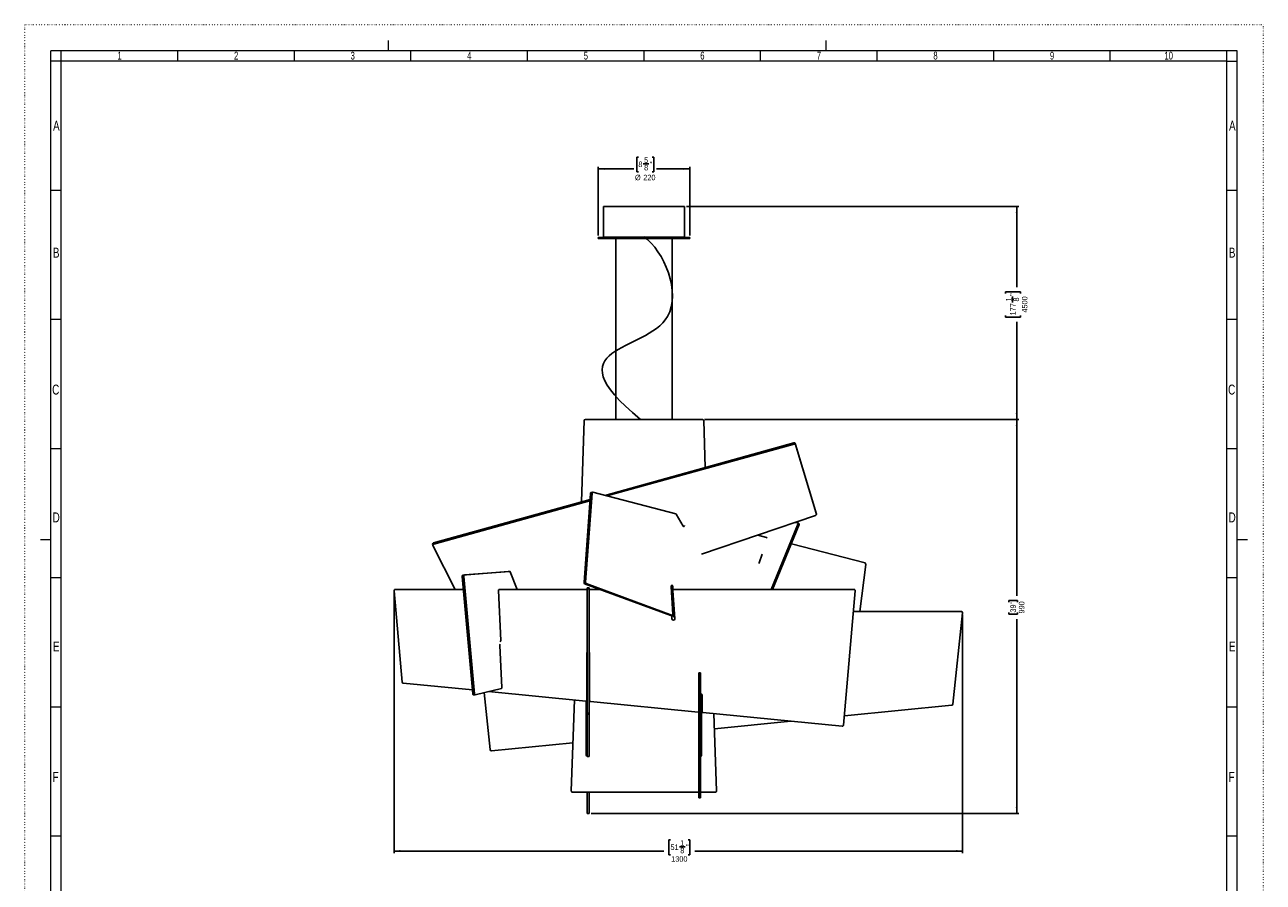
# Model space of a CAD drawing. Header units: millimetres. Extents: x 0 to 594, y 0 to 841.
# Tile 2 of 2: x 0 to 594, y 429 to 841. Entities that reach past the tile are written whole.
import ezdxf

# ---------------------------------------------------------------- set-up
doc = ezdxf.new("R2010")
doc.units = ezdxf.units.MM
doc.linetypes.add('SLD-Punti', pattern=[0.635, 0, -0.635])
doc.linetypes.add('SLD-Solido', pattern=[0])
doc.layers.add('FORMAT', color=7, linetype='SLD-Solido')
doc.styles.add('SLDTEXTSTYLE2', font='ARIALN.TTF', dxfattribs={"width": 0.87})
doc.styles.add('SLDTEXTSTYLE4', font='GOTHIC.TTF', dxfattribs={"width": 0.913})
doc.dimstyles.new('SLDDIMSTYLE0', dxfattribs={"dimtxt": 2.645833, "dimasz": 3, "dimexe": 0, "dimexo": 0.0625, "dimgap": 0.661458, "dimtad": 0, "dimdec": 1, "dimlfac": 5, "dimrnd": 1e-09, "dimzin": 12, "dimdsep": 46, "dimtxsty": 'SLDTEXTSTYLE4', "dimsah": 1, "dimcen": 0.09, "dimadec": 0, "dimazin": 3, "dimtfac": 1, "dimtdec": 0, "dimtofl": 0, "dimtmove": 0, "dimatfit": 3, "dimfxl": 1, "dimfrac": 2, "dimtolj": 1, "dimtzin": 12, "dimarcsym": 0})

# ---------------------------------------------------------------- blocks, each defined once
blk = doc.blocks.new('_D')
at = {"layer": 'FORMAT', "color": 7}
for p, q in [((326.3, 651.55), (477.18, 651.55)), ((476.18, 651.55), (476.18, 566.95)), ((472.31, 563.83), (472.31, 564.63)), ((472.31, 564.63), (476.51, 564.63)), ((476.51, 564.63), (476.51, 563.83)), ((472.31, 558.83), (472.31, 558.02)), ((472.31, 558.02), (476.51, 558.02)), ((476.18, 462.39), (476.18, 555.7)), ((476.51, 558.02), (476.51, 558.83)), ((271.91, 462.39), (477.18, 462.39))]:
    blk.add_line(p, q, dxfattribs=at)
for points in [[(476.18, 651.55), (475.68, 648.55), (476.68, 648.55)], [(476.18, 462.39), (476.68, 465.39), (475.68, 465.39)]]:
    blk.add_solid(points, dxfattribs=at)
at = {"layer": 'FORMAT', "color": 7, "char_height": 2.646, "attachment_point": 1, "rotation": 90, "style": 'SLDTEXTSTYLE4'}
for s, insert in [('39"', (473.13, 558.83)), ('990', (477.2, 558.39))]:
    blk.add_mtext(s, dxfattribs=dict(at, insert=insert))
blk = doc.blocks.new('_D_1')
at = {"layer": 'FORMAT', "color": 7}
for p, q in [((317.62, 753.83), (477.18, 753.83)), ((476.18, 753.83), (476.18, 715.09)), ((470.84, 711.97), (470.84, 712.78)), ((470.84, 712.78), (477.98, 712.78)), ((474.14, 707.76), (474.14, 710.49)), ((477.98, 712.78), (477.98, 711.97)), ((470.84, 701.5), (470.84, 700.7)), ((470.84, 700.7), (477.98, 700.7)), ((476.18, 651.55), (476.18, 698.38)), ((477.98, 700.7), (477.98, 701.5)), ((326.3, 651.55), (477.18, 651.55))]:
    blk.add_line(p, q, dxfattribs=at)
for points in [[(476.18, 753.83), (475.68, 750.83), (476.68, 750.83)], [(476.18, 651.55), (476.68, 654.55), (475.68, 654.55)]]:
    blk.add_solid(points, dxfattribs=at)
at = {"layer": 'FORMAT', "color": 7, "attachment_point": 1, "rotation": 90, "style": 'SLDTEXTSTYLE4'}
for s, insert, char_height in [('1', (470.99, 708.15), 2.65), ('"', (472.99, 710.88), 2.65), ('8', (474.6, 708.15), 2.65), ('4500', (478.66, 702.83), 2.646), ('177', (472.99, 701.5), 2.646)]:
    blk.add_mtext(s, dxfattribs=dict(at, insert=insert, char_height=char_height))
blk = doc.blocks.new('_D_2')
at = {"layer": 'FORMAT'}
for p, q in [((177.26, 568.38), (177.26, 443.38)), ((450.18, 557.73), (450.18, 443.38)), ((309.96, 449.71), (309.16, 449.71)), ((309.16, 449.71), (309.16, 442.58)), ((314.26, 446.42), (317, 446.42)), ((318.48, 449.71), (319.28, 449.71)), ((319.28, 449.71), (319.28, 442.58)), ((177.26, 444.38), (306.84, 444.38)), ((309.16, 442.58), (309.96, 442.58)), ((319.28, 442.58), (318.48, 442.58)), ((450.18, 444.38), (321.6, 444.38))]:
    blk.add_line(p, q, dxfattribs=at)
for points in [[(177.26, 444.38), (180.26, 443.88), (180.26, 444.88)], [(450.18, 444.38), (447.18, 444.88), (447.18, 443.88)]]:
    blk.add_solid(points, dxfattribs=at)
at = {"layer": 'FORMAT', "attachment_point": 1, "style": 'SLDTEXTSTYLE4'}
for s, insert, char_height in [('51', (309.96, 447.56), 2.646), ('8', (314.65, 445.96), 2.65), ('1', (314.65, 449.56), 2.65), ('"', (317.39, 447.56), 2.65), ('1300', (310.31, 441.89), 2.646)]:
    blk.add_mtext(s, dxfattribs=dict(at, insert=insert, char_height=char_height))
blk = doc.blocks.new('_D_3')
at = {"layer": 'FORMAT'}
for p, q in [((294.56, 777.5), (293.76, 777.5)), ((293.76, 777.5), (293.76, 770.37)), ((296.91, 774.21), (299.64, 774.21)), ((301.12, 777.5), (301.93, 777.5)), ((301.93, 777.5), (301.93, 770.37)), ((275.22, 739.83), (275.22, 772.83)), ((275.22, 771.83), (292.37, 771.83)), ((293.76, 770.37), (294.56, 770.37)), ((301.93, 770.37), (301.12, 770.37)), ((319.22, 771.83), (303.31, 771.83)), ((319.22, 739.83), (319.22, 772.83))]:
    blk.add_line(p, q, dxfattribs=at)
for points in [[(275.22, 771.83), (278.22, 771.33), (278.22, 772.33)], [(319.22, 771.83), (316.22, 772.33), (316.22, 771.33)]]:
    blk.add_solid(points, dxfattribs=at)
at = {"layer": 'FORMAT', "attachment_point": 1, "rotation": 0, "style": 'SLDTEXTSTYLE4'}
for s, insert, char_height in [('8', (294.56, 775.35), 2.65), ('5', (297.3, 777.35), 2.65), ('8', (297.3, 773.75), 2.65), ('"', (300.03, 775.35), 2.65), ('%%c', (292.91, 769.01), 2.646), ('220', (296.91, 769.01), 2.646)]:
    blk.add_mtext(s, dxfattribs=dict(at, insert=insert, char_height=char_height))

msp = doc.modelspace()

# ---------------------------------------------------------------- linework, layer by layer
at = {"color": 7, "linetype": 'SLD-Punti', "lineweight": 18}
for p, q in [((0.001, -0.001), (0.001, 841)), ((594.499, 841), (0.001, 841)), ((594.499, 841), (594.499, -0.001))]:
    msp.add_line(p, q, dxfattribs=at)
at = {"color": 7, "linetype": 'SLD-Solido', "lineweight": 18}
for p, q in [((174.499, 833.499), (174.499, 828.499)), ((384.499, 833.499), (384.499, 828.499)), ((12.501, 12.499), (12.501, 828.499)), ((582.001, 828.499), (12.501, 828.499)), ((17.501, 823.499), (17.501, 828.499)), ((73.451, 823.499), (73.451, 828.499)), ((129.401, 823.499), (129.401, 828.499)), ((185.351, 823.499), (185.351, 828.499)), ((241.301, 823.499), (241.301, 828.499)), ((297.251, 823.499), (297.251, 828.499)), ((353.201, 823.499), (353.201, 828.499)), ((409.151, 823.499), (409.151, 828.499)), ((465.101, 823.499), (465.101, 828.499)), ((521.051, 823.499), (521.051, 828.499)), ((577.001, 823.499), (577.001, 828.499)), ((577.001, 823.499), (577.001, 828.499)), ((577.001, 823.499), (577.001, 828.499)), ((582.001, 12.499), (582.001, 828.499)), ((17.501, 823.499), (12.501, 823.499)), ((17.501, 17.499), (17.501, 823.499)), ((577.001, 823.499), (17.501, 823.499)), ((577.001, 17.499), (577.001, 823.499)), ((577.001, 823.499), (582.001, 823.499)), ((17.501, 761.499), (12.501, 761.499)), ((582.001, 761.499), (577.001, 761.499)), ((582.001, 761.499), (577.001, 761.499)), ((17.501, 699.499), (12.501, 699.499)), ((582.001, 699.499), (577.001, 699.499)), ((582.001, 699.499), (577.001, 699.499)), ((17.501, 637.499), (12.501, 637.499)), ((582.001, 637.499), (577.001, 637.499)), ((582.001, 637.499), (577.001, 637.499)), ((7.501, 593.999), (12.501, 593.999)), ((582.001, 593.999), (587.001, 593.999)), ((17.501, 575.499), (12.501, 575.499)), ((582.001, 575.499), (577.001, 575.499)), ((582.001, 575.499), (577.001, 575.499)), ((17.501, 513.499), (12.501, 513.499)), ((582.001, 513.499), (577.001, 513.499)), ((582.001, 513.499), (577.001, 513.499)), ((17.501, 451.499), (12.501, 451.499)), ((582.001, 451.499), (577.001, 451.499)), ((582.001, 451.499), (577.001, 451.499))]:
    msp.add_line(p, q, dxfattribs=at)
at = {"color": 7, "linetype": 'SLD-Solido', "lineweight": 25}
for p, q in [((277.822, 753.832), (277.822, 739.232)), ((277.822, 753.832), (316.622, 753.832)), ((316.622, 739.232), (316.622, 753.832)), ((275.222, 738.832), (275.222, 738.432)), ((275.222, 738.832), (297.222, 738.832)), ((275.222, 738.432), (297.222, 738.432)), ((297.222, 738.832), (319.222, 738.832)), ((297.222, 738.432), (319.222, 738.432)), ((319.222, 738.432), (319.222, 738.832)), ((267.187, 611.974), (268.548, 650.974)), ((325.296, 651.553), (269.148, 651.553)), ((326.681, 628.494), (325.896, 650.974)), ((278.375, 615.081), (369.169, 640.292)), ((279.439, 614.805), (369.279, 639.751)), ((369.894, 639.993), (379.902, 606.599)), ((370.004, 639.452), (380.012, 606.058)), ((196.228, 592.27), (271.345, 613.129)), ((196.338, 591.729), (271.303, 612.545)), ((268.467, 573.428), (271.557, 616.054)), ((269.228, 573.481), (272.319, 616.107)), ((272.594, 616.571), (271.833, 616.519)), ((272.65, 616.566), (312.588, 606.205)), ((379.902, 606.599), (379.91, 606.566)), ((380.02, 606.025), (379.91, 606.566)), ((312.731, 606.077), (316.05, 600.331)), ((379.62, 605.467), (324.921, 586.85)), ((371.303, 601.563), (358.276, 569.975)), ((371.797, 601.062), (358.977, 569.975)), ((369.706, 602.093), (371.08, 602.044)), ((371.767, 601.467), (371.272, 601.967)), ((351.858, 596.018), (356.095, 594.919)), ((195.786, 591.699), (195.896, 591.158)), ((206.582, 569.975), (195.929, 591.063)), ((367.991, 591.833), (403.385, 582.651)), ((353.909, 586.849), (352.552, 582.653)), ((210.203, 576.856), (232.089, 578.583)), ((211.035, 576.896), (232.921, 578.623)), ((232.089, 578.583), (232.921, 578.623)), ((233.058, 578.476), (236.329, 569.975)), ((403.682, 581.874), (400.928, 559.38)), ((215.03, 519.871), (210.012, 576.182)), ((215.862, 519.911), (210.844, 576.222)), ((310.136, 557.371), (268.75, 572.707)), ((310.898, 557.424), (269.511, 572.76)), ((310.332, 571.327), (311.161, 557.874)), ((311.154, 569.606), (311.046, 571.357)), ((177.257, 569.375), (177.257, 569.364)), ((177.26, 569.312), (177.257, 569.364)), ((181.094, 525.495), (177.26, 569.323)), ((181.094, 525.484), (177.26, 569.312)), ((177.857, 569.975), (210.565, 569.975)), ((227.446, 569.525), (227.446, 569.514)), ((227.447, 569.494), (227.446, 569.514)), ((228.486, 545.402), (227.447, 569.506)), ((228.486, 545.39), (227.447, 569.494)), ((227.896, 569.975), (270.01, 569.975)), ((270.909, 570.709), (270.01, 570.709)), ((270.01, 570.709), (270.01, 570.186)), ((270.01, 510.758), (270.01, 570.186)), ((270.909, 570.186), (270.909, 570.709)), ((270.909, 570.186), (270.909, 510.758)), ((270.909, 569.975), (276.123, 569.975)), ((275.749, 570.114), (275.342, 569.975)), ((311.147, 569.525), (311.147, 569.519)), ((312.005, 555.873), (311.148, 569.497)), ((311.597, 569.975), (398.081, 569.975)), ((398.679, 569.323), (393.039, 504.865)), ((398.679, 569.312), (393.039, 504.854)), ((398.681, 569.364), (398.679, 569.312)), ((398.681, 569.364), (398.681, 569.375)), ((311.905, 557.402), (311.764, 559.696)), ((397.805, 559.329), (449.576, 559.329)), ((397.81, 559.38), (449.576, 559.38)), ((310.192, 557.363), (310.954, 557.415)), ((310.558, 557.388), (310.659, 555.788)), ((311.144, 557.349), (311.129, 557.6)), ((311.953, 556.698), (311.357, 556.919)), ((311.913, 557.328), (311.905, 557.402)), ((312.005, 555.861), (311.936, 556.96)), ((312.007, 555.819), (312.005, 555.861)), ((450.172, 558.667), (445.565, 514.908)), ((450.175, 558.73), (450.175, 558.781)), ((228.071, 543.015), (228.94, 522.851)), ((228.486, 545.361), (228.486, 545.39)), ((269.785, 539.328), (269.785, 516.818)), ((271.134, 516.598), (271.134, 539.328)), ((270.01, 532.193), (269.785, 532.14)), ((324.435, 529.98), (323.535, 529.98)), ((323.535, 529.966), (323.535, 529.98)), ((323.535, 513.128), (323.535, 529.966)), ((324.435, 529.98), (324.435, 529.966)), ((324.435, 529.966), (324.435, 513.128)), ((214.868, 521.698), (181.633, 524.951)), ((214.869, 521.686), (181.633, 524.939)), ((215.282, 519.347), (216.113, 519.387)), ((228.804, 522.401), (216.129, 519.389)), ((223.328, 493.042), (220.447, 520.415)), ((269.291, 516.359), (222.607, 520.929)), ((269.291, 516.37), (222.642, 520.937)), ((324.884, 519.743), (324.884, 490.352)), ((325.109, 511.314), (325.109, 519.252)), ((263.866, 516.89), (262.343, 473.281)), ((269.56, 490.352), (269.56, 516.417)), ((269.785, 516.806), (269.785, 516.818)), ((271.134, 516.586), (271.134, 516.598)), ((323.266, 511.087), (271.54, 516.15)), ((323.266, 511.075), (271.54, 516.139)), ((323.535, 512.381), (323.535, 513.128)), ((323.535, 470.291), (323.535, 512.381)), ((324.435, 513.128), (324.435, 512.381)), ((324.435, 512.381), (324.435, 470.291)), ((325.109, 511.303), (325.109, 511.314)), ((445.028, 514.375), (393.425, 509.27)), ((270.01, 510.096), (270.01, 510.758)), ((270.01, 489.784), (270.01, 510.096)), ((270.909, 510.758), (270.909, 510.096)), ((270.909, 510.096), (270.909, 489.784)), ((392.383, 504.321), (325.515, 510.866)), ((392.383, 504.309), (325.515, 510.855)), ((332.101, 473.281), (330.807, 510.337)), ((367.701, 506.725), (331.06, 503.101)), ((324.884, 502.49), (324.435, 502.446)), ((263.15, 496.383), (223.984, 492.509)), ((270.01, 497.062), (269.56, 497.017)), ((270.01, 489.784), (270.909, 489.784)), ((270.01, 489.716), (270.01, 489.784)), ((262.943, 472.66), (323.535, 472.66)), ((270.01, 462.394), (270.01, 472.66)), ((270.909, 472.66), (270.909, 462.394)), ((323.535, 469.858), (323.535, 470.291)), ((323.535, 469.858), (324.435, 469.858)), ((324.435, 472.66), (331.502, 472.66)), ((324.435, 470.291), (324.435, 469.858)), ((270.01, 462.38), (270.01, 462.394)), ((270.01, 462.38), (270.909, 462.38)), ((270.909, 462.394), (270.909, 462.38))]:
    msp.add_line(p, q, dxfattribs=at)
at = {"color": 8, "linetype": 'SLD-Solido', "lineweight": 18}
for p, q in [((277.822, 739.232), (316.622, 739.232)), ((369.169, 640.292), (369.279, 639.751)), ((369.894, 639.993), (370.004, 639.452)), ((271.557, 616.054), (272.319, 616.107)), ((379.902, 606.599), (380.012, 606.058)), ((371.797, 601.062), (371.303, 601.563)), ((196.338, 591.729), (196.228, 592.27)), ((210.203, 576.856), (211.035, 576.896)), ((210.844, 576.222), (210.012, 576.182)), ((268.467, 573.428), (269.228, 573.481)), ((268.75, 572.707), (269.511, 572.76)), ((310.334, 571.308), (311.046, 571.357)), ((177.26, 569.312), (177.26, 569.323)), ((227.447, 569.494), (227.447, 569.506)), ((270.01, 570.186), (270.909, 570.186)), ((311.148, 569.491), (311.148, 569.497)), ((398.679, 569.312), (398.679, 569.323)), ((449.576, 559.38), (449.576, 559.329)), ((310.136, 557.371), (310.898, 557.424)), ((311.144, 557.349), (311.905, 557.402)), ((311.357, 556.919), (311.936, 556.959)), ((312.005, 555.861), (312.005, 555.873)), ((228.486, 545.39), (228.486, 545.402)), ((323.535, 529.966), (324.435, 529.966)), ((181.094, 525.484), (181.094, 525.495)), ((181.633, 524.939), (181.633, 524.951)), ((215.03, 519.871), (215.862, 519.911)), ((269.291, 516.359), (269.291, 516.37)), ((271.54, 516.139), (271.54, 516.15)), ((323.535, 513.128), (324.435, 513.128)), ((324.435, 512.381), (323.535, 512.381)), ((270.01, 510.758), (270.909, 510.758)), ((270.01, 510.096), (270.909, 510.096)), ((323.266, 511.075), (323.266, 511.087)), ((325.515, 510.855), (325.515, 510.866)), ((392.383, 504.309), (392.383, 504.321)), ((393.039, 504.854), (393.039, 504.865)), ((323.535, 470.291), (324.435, 470.291)), ((270.01, 462.394), (270.909, 462.394))]:
    msp.add_line(p, q, dxfattribs=at)
at = {"color": 7, "linetype": 'SLD-Solido', "lineweight": 25, "flags": 128}
for points in [[(271.557, 616.054), (271.571, 616.16), (271.594, 616.257), (271.627, 616.342), (271.669, 616.413), (271.718, 616.468), (271.772, 616.503), (271.829, 616.518), (271.833, 616.519)], [(272.319, 616.107), (272.332, 616.212), (272.356, 616.309), (272.389, 616.395), (272.43, 616.466), (272.479, 616.52), (272.533, 616.555), (272.591, 616.571), (272.65, 616.566)], [(316.05, 600.331), (316.147, 600.206), (316.257, 600.141), (316.369, 600.14), (316.472, 600.205), (316.556, 600.328), (316.614, 600.498), (316.628, 600.575)], [(371.08, 602.044), (371.159, 602.032), (371.227, 602.003), (371.281, 601.958), (371.32, 601.898), (371.342, 601.826), (371.346, 601.744), (371.333, 601.655), (371.303, 601.563)], [(352.552, 582.653), (352.512, 582.464), (352.507, 582.402)], [(210.012, 576.182), (210.006, 576.307), (210.01, 576.429), (210.023, 576.544), (210.046, 576.647), (210.077, 576.732), (210.114, 576.797), (210.157, 576.839), (210.203, 576.856)], [(210.844, 576.222), (210.838, 576.347), (210.841, 576.469), (210.855, 576.584), (210.878, 576.687), (210.908, 576.772), (210.946, 576.838), (210.989, 576.879), (211.035, 576.896)], [(232.921, 578.623), (232.939, 578.622), (232.958, 578.616), (232.976, 578.604), (232.994, 578.588), (233.011, 578.566), (233.028, 578.54), (233.044, 578.51), (233.058, 578.476)], [(311.046, 571.357), (311.016, 571.565), (310.954, 571.75), (310.866, 571.896), (310.76, 571.987), (310.648, 572.016), (310.54, 571.978), (310.446, 571.878), (310.376, 571.726), (310.337, 571.536), (310.332, 571.327)], [(310.192, 557.363), (310.19, 557.363), (310.136, 557.371)], [(311.161, 557.874), (311.161, 557.774), (311.149, 557.679), (311.126, 557.593), (311.093, 557.52), (311.051, 557.465), (311.003, 557.429), (310.951, 557.415), (310.898, 557.424)], [(215.282, 519.347), (215.254, 519.35), (215.211, 519.372), (215.168, 519.416), (215.13, 519.479), (215.095, 519.559), (215.066, 519.654), (215.045, 519.759), (215.03, 519.871)], [(216.129, 519.389), (216.086, 519.39), (216.042, 519.413), (216, 519.456), (215.961, 519.519), (215.927, 519.6), (215.898, 519.694), (215.876, 519.799), (215.862, 519.911)]]:
    msp.add_lwpolyline(points, dxfattribs=at)
at = {"color": 7, "linetype": 'SLD-Solido', "lineweight": 25}
for centre, radius, start, end in [((278.222, 739.232), 0.4, 180.000001, 270.000001), ((316.222, 739.232), 0.4, 270.000001, 0.000001), ((269.148, 650.953), 0.6, 90, 178.000002), ((325.296, 650.953), 0.6, 2, 90), ((369.373, 639.758), 0.572, 24.297627, 110.897801), ((369.483, 639.216), 0.572, 24.297627, 110.897801), ((312.502, 605.967), 0.254, 25.843273, 70.24685), ((371.482, 601.242), 0.362, 330.230641, 38.344377), ((379.506, 605.968), 0.513, 282.740956, 10.137876), ((355.852, 594.517), 0.47, 357.662578, 58.776324), ((196.329, 591.735), 0.544, 100.758942, 183.796037), ((196.406, 591.229), 0.505, 97.808469, 199.177785), ((402.977, 582.05), 0.727, 345.983332, 55.850482), ((269.187, 573.295), 0.732, 169.49778, 233.379387), ((269.948, 573.347), 0.732, 169.49778, 233.379387), ((177.857, 569.375), 0.6, 89.997399, 184.997965), ((227.896, 569.525), 0.45, 89.997538, 182.465503), ((311.596, 569.525), 0.45, 89.997476, 183.599548), ((398.081, 569.375), 0.6, 355.00204, 90.002601), ((449.576, 558.781), 0.599, 0.043455, 90.04989), ((449.576, 558.73), 0.599, 354.039624, 90.053216), ((311.332, 555.83), 0.675, 183.604727, 3.598029), ((311.631, 557.322), 0.487, 176.831391, 235.832047), ((229.095, 543.133), 1.031, 152.018745, 186.605984), ((227.812, 545.373), 0.675, 298.62338, 2.466779), ((270.459, 539.328), 0.675, 131.807284, 179.999444), ((270.459, 539.317), 0.675, 131.807284, 179.999444), ((270.46, 539.328), 0.675, 0.000556, 48.192482), ((270.46, 539.317), 0.675, 0.000556, 48.192482), ((181.692, 525.548), 0.6, 185.0023, 264.411101), ((181.692, 525.536), 0.6, 185.0023, 264.411101), ((228.482, 522.744), 0.47, 313.125861, 13.05824), ((324.435, 519.252), 0.675, 0.002499, 90.002156), ((324.435, 519.24), 0.675, 0.002499, 90.002156), ((269.335, 516.818), 0.45, 264.406745, 359.997367), ((269.335, 516.806), 0.45, 264.406745, 359.997367), ((271.584, 516.598), 0.45, 180.002026, 264.411352), ((271.584, 516.586), 0.45, 180.002026, 264.411352), ((325.559, 511.314), 0.45, 180.002026, 264.411352), ((325.559, 511.303), 0.45, 180.002026, 264.411352), ((444.969, 514.971), 0.599, 275.612093, 353.952953), ((323.31, 511.534), 0.45, 264.40907, 299.997751), ((323.31, 511.523), 0.45, 264.40907, 299.997751), ((392.441, 504.918), 0.6, 264.407033, 354.997139), ((392.441, 504.906), 0.6, 264.407033, 354.997139), ((223.924, 493.106), 0.599, 186.058365, 275.691427), ((270.235, 490.352), 0.675, 180, 302.563475), ((324.21, 490.352), 0.675, 289.471221, 0), ((262.943, 473.26), 0.6, 178.000002, 270), ((331.502, 473.26), 0.6, 270, 2)]:
    msp.add_arc(centre, radius, start, end, dxfattribs=at)
at = {"layer": 'FORMAT', "color": 7}
for p, q in [((283.722, 738.432), (283.722, 651.553)), ((310.722, 738.432), (310.722, 651.553))]:
    msp.add_line(p, q, dxfattribs=at)
msp.add_open_spline([(297.222, 739.232), (306.792, 732.705), (328.238, 680.675), (251.868, 687.56), (295.556, 651.553)], degree=3, knots=[0, 0, 0, 0, 0.3931155, 1, 1, 1, 1], dxfattribs=at)

# ---------------------------------------------------------------- texts
at = {"color": 7, "linetype": 'Continuous', "lineweight": 0, "attachment_point": 2, "style": 'SLDTEXTSTYLE2'}
for s, insert, char_height in [('1', (45.525, 828.028), 3.704), ('2', (101.475, 828.028), 3.704), ('3', (157.425, 828.028), 3.704), ('4', (213.375, 828.028), 3.704), ('5', (269.325, 828.028), 3.704), ('6', (325.275, 828.028), 3.704), ('7', (381.225, 828.028), 3.704), ('8', (437.175, 828.028), 3.704), ('9', (493.125, 828.028), 3.704), ('10', (549.108, 828.028), 3.7042), ('A', (15.166, 794.912), 4.763), ('A', (579.666, 794.912), 4.763), ('B', (15.062, 733.996), 4.763), ('B', (579.562, 733.996), 4.763), ('C', (14.855, 668.271), 4.763), ('C', (579.355, 668.271), 4.763), ('D', (15.072, 606.913), 4.763), ('D', (579.572, 606.913), 4.763), ('E', (15.13, 544.952), 4.763), ('E', (579.63, 544.952), 4.763), ('F', (14.815, 482.311), 4.763), ('F', (579.315, 482.311), 4.763)]:
    msp.add_mtext(s, dxfattribs=dict(at, insert=insert, char_height=char_height))

# ---------------------------------------------------------------- dimensions: what is measured, and where the dimension line sits
at = {"layer": 'FORMAT'}
dim = msp.add_linear_dim(base=(319.222, 771.832), p1=(275.222, 738.832), p2=(319.222, 738.832), angle=0.000001, text='%%c<>', dimstyle='SLDDIMSTYLE0', dxfattribs=at)
dim.commit()
dim.dimension.update_dxf_attribs({"geometry": '_D_3', "text_midpoint": (297.842, 771.832), "dimtype": 160})
at = {"layer": 'FORMAT', "color": 7}
for base, p1, p2, picture, middle in [((476.175, 753.832), (325.296, 651.553), (316.622, 753.832), '_D_1', (476.175, 706.737)), ((476.175, 651.553), (270.909, 462.394), (325.296, 651.553), '_D', (476.175, 561.327))]:
    dim = msp.add_linear_dim(base=base, p1=p1, p2=p2, angle=90, dimstyle='SLDDIMSTYLE0', dxfattribs=at)
    dim.commit()
    dim.dimension.update_dxf_attribs({"geometry": picture, "text_midpoint": middle, "dimtype": 160})
at = {"layer": 'FORMAT'}
dim = msp.add_linear_dim(base=(450.175, 444.38), p1=(177.257, 569.375), p2=(450.175, 558.73), dimstyle='SLDDIMSTYLE0', dxfattribs=at)
dim.commit()
dim.dimension.update_dxf_attribs({"geometry": '_D_2', "text_midpoint": (314.221, 444.38), "dimtype": 160})

doc.saveas('drawing.dxf')
